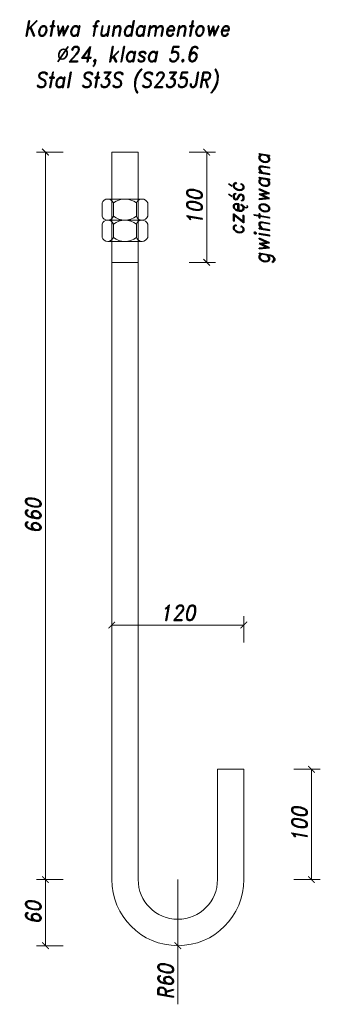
# Model space of a CAD drawing. Header units: millimetres. Extents: x -13383 to -11032, y 6576 to 8462.
# Tile 3 of 6: x -12267 to -11995, y 7505 to 8399. Entities that reach past the tile are written whole.
import ezdxf

# ---------------------------------------------------------------- set-up
doc = ezdxf.new("R2010")
doc.units = ezdxf.units.MM
doc.layers.add('BK_0.50', color=3, linetype='Continuous', lineweight=50)
doc.layers.add('BK_Beton', color=2, linetype='Continuous', lineweight=15)
doc.styles.add('ROMAND', font='romand.shx', dxfattribs={"width": 0.9, "oblique": 10})
doc.dimstyles.new('mosstowy1-10', dxfattribs={"dimscale": 2, "dimtxt": 7, "dimasz": 3, "dimexe": 4, "dimexo": 4, "dimgap": 2, "dimtad": 1, "dimdec": 0, "dimtxsty": 'ROMAND', "dimblk": 'ARCHTICK', "dimcen": 4, "dimclrd": 4, "dimclre": 4, "dimclrt": 256, "dimadec": 0, "dimazin": 0, "dimtfac": 1, "dimtdec": 0, "dimtmove": 1, "dimatfit": 3, "dimfxl": 8, "dimfxlon": 1, "dimtfillclr": 256, "dimlwd": 9, "dimlwe": 9, "dimarcsym": 0})

# ---------------------------------------------------------------- blocks, each defined once
blk = doc.blocks.new('_ArchTick')
at = {"layer": 'BK_0.50', "color": 0, "const_width": 0.15}
blk.add_lwpolyline([(-0.5, -0.5), (0.5, 0.5)], dxfattribs=at)
blk = doc.blocks.new('*D276')
at = {"layer": 'BK_Beton', "color": 4, "lineweight": 9, "transparency": 16777216}
for p, q in [((-12227.94, 8278.49), (-12251.94, 8278.49)), ((-12243.94, 8278.49), (-12243.94, 7618.49)), ((-12227.94, 7618.49), (-12251.94, 7618.49))]:
    blk.add_line(p, q, dxfattribs=at)
at = {"layer": 'Defpoints', "color": 0, "lineweight": 25, "transparency": 16777216}
for p in [(-12183.81, 8278.49), (-12243.94, 7618.49), (-12183.81, 7618.49)]:
    blk.add_point(p, dxfattribs=at)
at = {"layer": 'BK_Beton', "color": 4, "lineweight": 9, "transparency": 16777216, "xscale": 6, "yscale": 6, "zscale": 6}
for p, rotation in [((-12243.94, 8278.49), 90), ((-12243.94, 7618.49), 270)]:
    blk.add_blockref('_ArchTick', p, dxfattribs=dict(at, rotation=rotation))
at = {"layer": 'BK_Beton', "transparency": 16777216, "insert": (-12254.94, 7948.49), "char_height": 14, "attachment_point": 5, "rotation": 90, "style": 'ROMAND'}
blk.add_mtext('660', dxfattribs=at)
blk = doc.blocks.new('*D277')
at = {"layer": 'BK_Beton', "color": 4, "lineweight": 9, "transparency": 16777216}
for p, q in [((-12227.94, 7618.49), (-12251.94, 7618.49)), ((-12243.94, 7618.49), (-12243.94, 7558.49)), ((-12227.94, 7558.49), (-12251.94, 7558.49))]:
    blk.add_line(p, q, dxfattribs=at)
at = {"layer": 'Defpoints', "color": 0, "lineweight": 25, "transparency": 16777216}
for p in [(-12183.81, 7618.49), (-12243.94, 7558.49), (-12123.81, 7558.49)]:
    blk.add_point(p, dxfattribs=at)
at = {"layer": 'BK_Beton', "color": 4, "lineweight": 9, "transparency": 16777216, "xscale": 6, "yscale": 6, "zscale": 6}
for p, rotation in [((-12243.94, 7618.49), 90), ((-12243.94, 7558.49), 270)]:
    blk.add_blockref('_ArchTick', p, dxfattribs=dict(at, rotation=rotation))
at = {"layer": 'BK_Beton', "transparency": 16777216, "insert": (-12254.94, 7588.49), "char_height": 14, "attachment_point": 5, "rotation": 90, "style": 'ROMAND'}
blk.add_mtext('60', dxfattribs=at)
blk = doc.blocks.new('*D278')
at = {"layer": 'BK_Beton', "color": 4, "lineweight": 9, "transparency": 16777216}
for p, q in [((-12183.81, 7833.44), (-12183.81, 7857.44)), ((-12063.81, 7833.44), (-12063.81, 7857.44)), ((-12063.81, 7849.44), (-12183.81, 7849.44))]:
    blk.add_line(p, q, dxfattribs=at)
at = {"layer": 'Defpoints', "color": 0, "lineweight": 25, "transparency": 16777216}
for p in [(-12183.81, 7849.44), (-12183.81, 7718.49), (-12063.81, 7718.49)]:
    blk.add_point(p, dxfattribs=at)
at = {"layer": 'BK_Beton', "color": 4, "lineweight": 9, "transparency": 16777216, "xscale": 6, "yscale": 6, "zscale": 6, "rotation": 180}
blk.add_blockref('_ArchTick', (-12183.81, 7849.44), dxfattribs=at)
at = {"layer": 'BK_Beton', "color": 4, "lineweight": 9, "transparency": 16777216, "xscale": 6, "yscale": 6, "zscale": 6}
blk.add_blockref('_ArchTick', (-12063.81, 7849.44), dxfattribs=at)
at = {"layer": 'BK_Beton', "transparency": 16777216, "insert": (-12123.81, 7860.44), "char_height": 14, "attachment_point": 5, "style": 'ROMAND'}
blk.add_mtext('120', dxfattribs=at)
blk = doc.blocks.new('*D272')
at = {"layer": 'BK_Beton', "color": 4, "lineweight": 9, "transparency": 16777216}
for p in [(-12123.81, 7618.49), (-12123.81, 7505.28)]:
    blk.add_line(p, (-12123.81, 7558.49), dxfattribs=at)
at = {"layer": 'Defpoints', "color": 0, "lineweight": 25, "transparency": 16777216}
for p in [(-12123.81, 7618.49), (-12123.81, 7558.49)]:
    blk.add_point(p, dxfattribs=at)
at = {"layer": 'BK_Beton', "color": 4, "lineweight": 9, "transparency": 16777216, "xscale": 6, "yscale": 6, "zscale": 6, "rotation": 90}
blk.add_blockref('_ArchTick', (-12123.81, 7558.49), dxfattribs=at)
at = {"layer": 'BK_Beton', "transparency": 16777216, "insert": (-12134.81, 7525.89), "char_height": 14, "attachment_point": 5, "rotation": 90, "style": 'ROMAND'}
blk.add_mtext('R60', dxfattribs=at)
blk = doc.blocks.new('*D279')
at = {"layer": 'BK_Beton', "color": 4, "lineweight": 9, "transparency": 16777216}
for p, q in [((-12018.5, 7718.49), (-11994.5, 7718.49)), ((-12002.5, 7718.49), (-12002.5, 7618.49)), ((-12018.5, 7618.49), (-11994.5, 7618.49))]:
    blk.add_line(p, q, dxfattribs=at)
at = {"layer": 'Defpoints', "color": 0, "lineweight": 25, "transparency": 16777216}
for p in [(-12063.81, 7718.49), (-12063.81, 7618.49), (-12002.5, 7618.49)]:
    blk.add_point(p, dxfattribs=at)
at = {"layer": 'BK_Beton', "color": 4, "lineweight": 9, "transparency": 16777216, "xscale": 6, "yscale": 6, "zscale": 6}
for p, rotation in [((-12002.5, 7718.49), 90), ((-12002.5, 7618.49), 270)]:
    blk.add_blockref('_ArchTick', p, dxfattribs=dict(at, rotation=rotation))
at = {"layer": 'BK_Beton', "transparency": 16777216, "insert": (-12013.5, 7668.49), "char_height": 14, "attachment_point": 5, "rotation": 90, "style": 'ROMAND'}
blk.add_mtext('100', dxfattribs=at)
blk = doc.blocks.new('*D280')
at = {"layer": 'BK_Beton', "color": 4, "lineweight": 9, "transparency": 16777216}
for p, q in [((-12113.64, 8278.49), (-12089.64, 8278.49)), ((-12097.64, 8278.49), (-12097.64, 8178.49)), ((-12113.64, 8178.49), (-12089.64, 8178.49))]:
    blk.add_line(p, q, dxfattribs=at)
at = {"layer": 'Defpoints', "color": 0, "lineweight": 25, "transparency": 16777216}
for p in [(-12159.81, 8278.49), (-12159.81, 8178.49), (-12097.64, 8178.49)]:
    blk.add_point(p, dxfattribs=at)
at = {"layer": 'BK_Beton', "color": 4, "lineweight": 9, "transparency": 16777216, "xscale": 6, "yscale": 6, "zscale": 6}
for p, rotation in [((-12097.64, 8278.49), 90), ((-12097.64, 8178.49), 270)]:
    blk.add_blockref('_ArchTick', p, dxfattribs=dict(at, rotation=rotation))
at = {"layer": 'BK_Beton', "transparency": 16777216, "insert": (-12108.64, 8228.49), "char_height": 14, "attachment_point": 5, "rotation": 90, "style": 'ROMAND'}
blk.add_mtext('100', dxfattribs=at)
blk = doc.blocks.new('A$C1E8F6603')
at = {"layer": 'BK_Beton'}
for p, q in [((15.57, 19.2), (-15.57, 19.2)), ((-20.76, 3.6), (-20.76, 15.6)), ((-10.38, 15.6), (-10.38, 3.6)), ((10.38, 15.6), (10.38, 3.6)), ((20.76, 3.6), (20.76, 15.6)), ((15.57, 0), (-15.57, 0))]:
    blk.add_line(p, q, dxfattribs=at)
for centre, radius, start, end in [((-15.57, 13.66), 5.54, 20.50643, 159.49357), ((0, 2.44), 16.76, 51.74478, 128.25522), ((15.57, 13.66), 5.54, 20.50643, 159.49357), ((-15.57, 5.54), 5.54, 200.50643, 339.49357), ((0, 16.76), 16.76, 231.74478, 308.25522), ((15.57, 5.54), 5.54, 200.50643, 339.49357)]:
    blk.add_arc(centre, radius, start, end, dxfattribs=at)

msp = doc.modelspace()

# ---------------------------------------------------------------- linework, layer by layer
at = {"layer": 'BK_Beton'}
for p, q in [((-12183.81, 8278.49), (-12183.81, 7618.49)), ((-12159.81, 8278.49), (-12183.81, 8278.49)), ((-12159.81, 8278.49), (-12159.81, 7618.49)), ((-12159.81, 8178.49), (-12183.81, 8178.49)), ((-12087.81, 7618.49), (-12087.81, 7718.49)), ((-12087.81, 7718.49), (-12063.81, 7718.49)), ((-12063.81, 7618.49), (-12063.81, 7718.49)), ((-12123.81, 7558.49), (-12123.81, 7558.49))]:
    msp.add_line(p, q, dxfattribs=at)
for radius, start, end in [(60, 180, 270), (36, 180, 270), (60, 270, 0), (36, 270, 0)]:
    msp.add_arc((-12123.81, 7618.49), radius, start, end, dxfattribs=at)

# ---------------------------------------------------------------- block references
for p in [(-12171.81, 8216.75), (-12171.81, 8197.55)]:
    msp.add_blockref('A$C1E8F6603', p, dxfattribs=at)

# ---------------------------------------------------------------- texts
at = {"layer": 'BK_Beton', "insert": (-12170.21, 8365.06), "char_height": 14, "attachment_point": 5, "style": 'ROMAND'}
msp.add_mtext('Kotwa fundamentowe\\P%%C24, klasa 5.6\\PStal St3S (S235JR)', dxfattribs=at)
at = {"layer": 'BK_Beton', "insert": (-12056.93, 8227.11), "char_height": 14, "attachment_point": 5, "rotation": 90, "style": 'ROMAND'}
msp.add_mtext('część\\Pgwintowana', dxfattribs=at)

# ---------------------------------------------------------------- dimensions: what is measured, and where the dimension line sits
at = {"layer": 'BK_Beton'}
for base, p1, p2, picture, middle in [((-12243.94, 7618.49), (-12183.81, 8278.49), (-12183.81, 7618.49), '*D276', (-12254.94, 7948.49)), ((-12097.64, 8178.49), (-12159.81, 8278.49), (-12159.81, 8178.49), '*D280', (-12108.64, 8228.49)), ((-12002.5, 7618.49), (-12063.81, 7718.49), (-12063.81, 7618.49), '*D279', (-12013.5, 7668.49)), ((-12243.94, 7558.49), (-12183.81, 7618.49), (-12123.81, 7558.49), '*D277', (-12254.94, 7588.49))]:
    dim = msp.add_linear_dim(base=base, p1=p1, p2=p2, angle=90, dimstyle='mosstowy1-10', dxfattribs=at)
    dim.commit()
    dim.dimension.update_dxf_attribs({"geometry": picture, "text_midpoint": middle})
dim = msp.add_linear_dim(base=(-12183.81, 7849.44), p1=(-12063.81, 7718.49), p2=(-12183.81, 7718.49), dimstyle='mosstowy1-10', dxfattribs=at)
dim.commit()
dim.dimension.update_dxf_attribs({"geometry": '*D278', "text_midpoint": (-12123.81, 7860.44)})
dim = msp.add_radius_dim(center=(-12123.81, 7618.49), mpoint=(-12123.81, 7558.49), dimstyle='mosstowy1-10', dxfattribs=at)
dim.commit()
dim.dimension.update_dxf_attribs({"geometry": '*D272', "text_midpoint": (-12134.81, 7525.89)})

doc.saveas('drawing.dxf')
